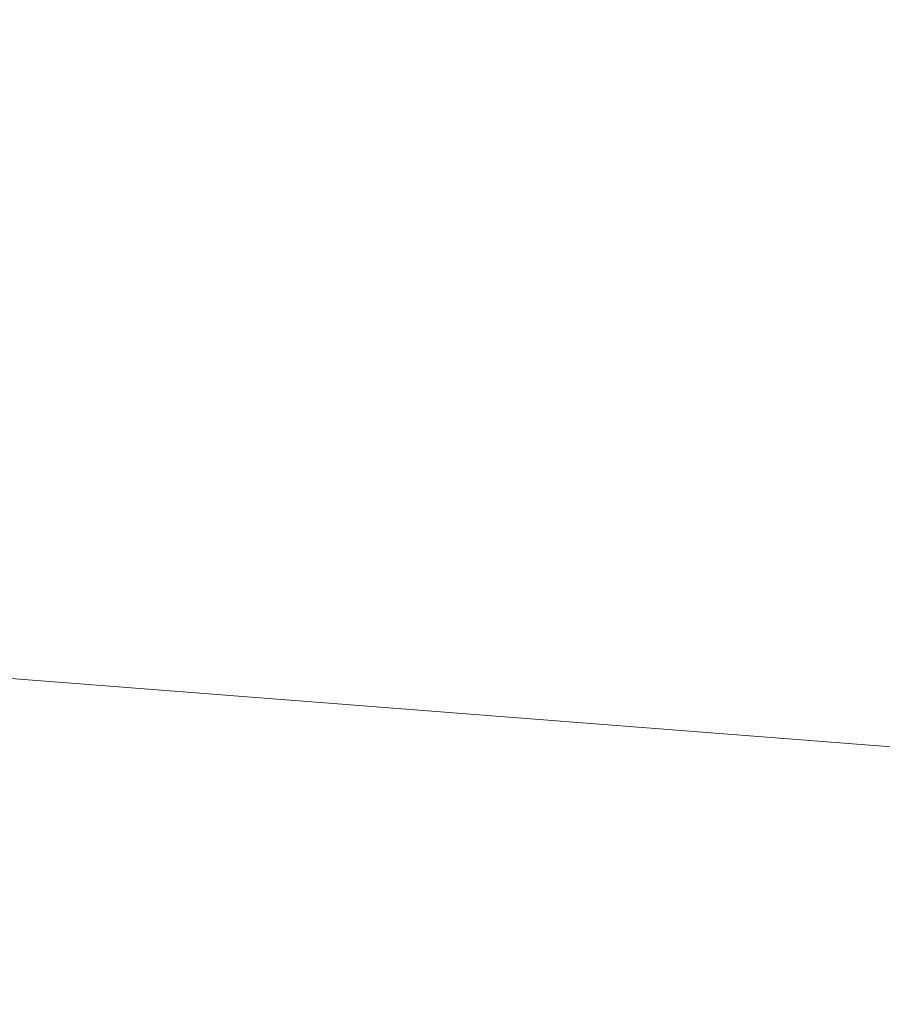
# Model space of a CAD drawing. Header units: metres. Extents: x 179483 to 180084, y 582739 to 582904.
# Tile 200 of 205: x 179813.9614 to 179814.0002, y 582836.4436 to 582836.4879. Entities that reach past the tile are written whole.
import ezdxf

# ---------------------------------------------------------------- set-up
doc = ezdxf.new("R2010")
doc.units = ezdxf.units.M
doc.layers.add('TA - VERSTOORD_GEBIED', color=30, linetype='CONTINUOUS', lineweight=18)
doc.layers.add('TA - VRIJGEGEVEN TOT 4M-MV', color=3, linetype='CONTINUOUS', lineweight=18)

msp = doc.modelspace()

# ---------------------------------------------------------------- hatches: boundary and pattern name
at = {"layer": 'TA - VRIJGEGEVEN TOT 4M-MV'}
h = msp.add_hatch(dxfattribs=at)
h.set_pattern_fill('ANSI31', color=256, scale=0.3, angle=90, style=0)
h.paths.add_polyline_path([(179814.884387, 582835.636527), (179814.585697, 582836.409739), (179799.701515, 582837.565915), (179789.269107, 582838.532611), (179789.568318, 582835.070317), (179790.580807, 582835.751438), (179793.232667, 582835.431313), (179800.597998, 582834.54219), (179812.538323, 582833.309605)])

# ---------------------------------------------------------------- linework, layer by layer
at = {"layer": 'TA - VERSTOORD_GEBIED', "linetype": 'ByBlock'}
for points in [[(179789.269107, 582838.532611), (179789.568318, 582835.070317), (179790.580807, 582835.751438), (179793.232667, 582835.431313), (179800.597998, 582834.54219), (179812.538323, 582833.309605), (179814.884387, 582835.636527), (179814.585697, 582836.409739), (179799.701515, 582837.565915)], [(179789.568318, 582835.070317), (179789.269107, 582838.532611), (179799.701515, 582837.565915), (179814.585697, 582836.409739), (179814.884387, 582835.636527), (179812.538323, 582833.309605), (179800.597998, 582834.54219), (179793.232667, 582835.431313), (179790.580807, 582835.751438)]]:
    msp.add_lwpolyline(points, close=True, dxfattribs=at)
at = {"layer": 'TA - VRIJGEGEVEN TOT 4M-MV', "linetype": 'ByBlock'}
for points in [[(179814.585697, 582836.409739), (179814.884387, 582835.636527), (179812.538323, 582833.309605), (179800.597998, 582834.54219), (179793.232667, 582835.431313), (179790.580807, 582835.751438), (179789.568318, 582835.070317), (179789.269107, 582838.532611), (179799.701515, 582837.565915)], [(179789.568318, 582835.070317), (179789.269107, 582838.532611), (179799.701515, 582837.565915), (179814.585697, 582836.409739), (179814.884387, 582835.636527), (179812.538323, 582833.309605), (179800.597998, 582834.54219), (179793.232667, 582835.431313), (179790.580807, 582835.751438)]]:
    msp.add_lwpolyline(points, close=True, dxfattribs=at)

doc.saveas('drawing.dxf')
